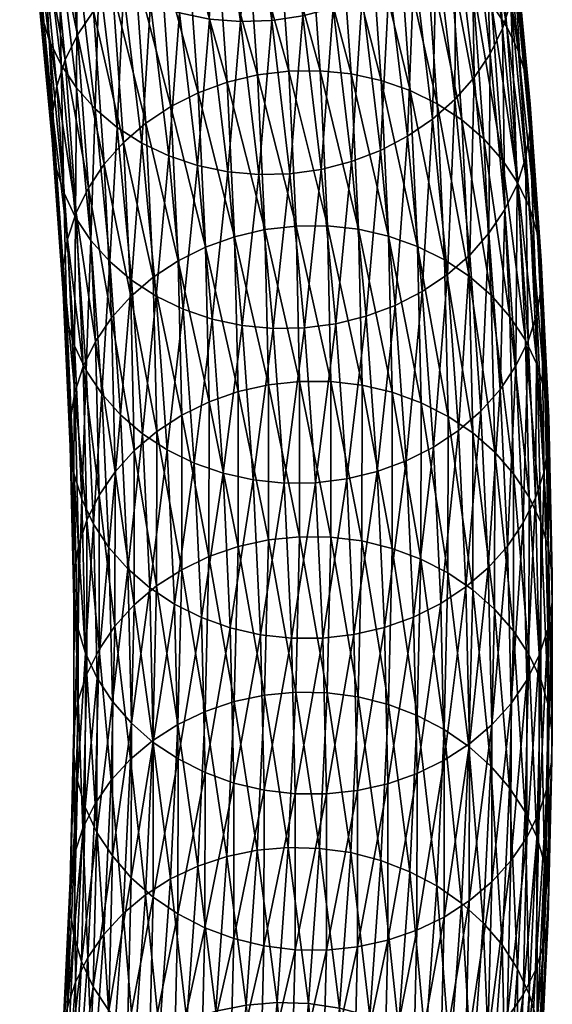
# Model space of a CAD drawing. Header units: centimetres. Extents: x -1886 to 2760, y -2774 to 68.
# Tile 53 of 77: x 2.822 to 3.194, y 63.649 to 64.337. Entities that reach past the tile are written whole.
import ezdxf

# ---------------------------------------------------------------- set-up
doc = ezdxf.new("R2010")
doc.units = ezdxf.units.CM
doc.layers.get('0').update_dxf_attribs({"true_color": 0x086e87})

msp = doc.modelspace()

# ---------------------------------------------------------------- meshes
at = {"color": 9, "true_color": 0xc1c1c1}
mesh = msp.add_polyface(dxfattribs=at)
corners = [(3.14743, 64.53195, -1127.55457), (3.16035, 64.42358, -1127.43677), (3.16579, 64.40549, -1127.44165), (3.15286, 64.51389, -1127.55945), (3.16842, 64.38683, -1127.44653), (3.15549, 64.49525, -1127.56433), (3.16521, 64.34916, -1127.45605), (3.15229, 64.45754, -1127.57373), (3.15531, 64.47636, -1127.56921), (3.13983, 64.58413, -1127.68652), (3.16824, 64.36795, -1127.45142), (3.14001, 64.60303, -1127.68176), (3.15932, 64.3308, -1127.46045), (3.1464, 64.43912, -1127.57812), (3.13681, 64.56527, -1127.69116), (3.13093, 64.54679, -1127.69543), (3.13783, 64.42139, -1127.58215), (3.12237, 64.52898, -1127.69946), (3.11329, 64.38921, -1127.58899), (3.09787, 64.49659, -1127.70605), (3.11129, 64.51215, -1127.703), (3.12673, 64.40466, -1127.58582), (3.07993, 64.6032, -1127.82263), (3.08226, 64.4826, -1127.70862), (3.06435, 64.58908, -1127.82495), (3.0648, 64.4704, -1127.71057), (3.09766, 64.37536, -1127.59167), (3.08018, 64.36329, -1127.59387), (3.04088, 64.34527, -1127.59619), (3.02555, 64.45206, -1127.71252), (3.04579, 64.46014, -1127.71191), (3.06115, 64.3532, -1127.59534), (3.00771, 64.55807, -1127.82849), (3.02793, 64.56631, -1127.828), (3.04691, 64.57672, -1127.82678), (3.00439, 64.44633, -1127.71265), (2.98659, 64.55216, -1127.82837), (2.98271, 64.44298, -1127.71204), (2.96493, 64.54865, -1127.82764), (3.01971, 64.3397, -1127.59644), (2.99799, 64.33652, -1127.59607), (3.08277, 64.60339, -1127.53271), (3.09565, 64.49548, -1127.41553), (3.1129, 64.48446, -1127.41907), (3.10001, 64.5925, -1127.5365), (3.1282, 64.4715, -1127.4231), (3.1153, 64.57964, -1127.54065), (3.14136, 64.45685, -1127.42749), (3.13922, 64.54911, -1127.54968), (3.15214, 64.44078, -1127.43201), (3.12844, 64.56509, -1127.54504), (2.97027, 64.51379, -1127.40515), (2.98049, 64.40632, -1127.28857), (3.00223, 64.40916, -1127.2887), (2.99201, 64.51679, -1127.4054), (3.04583, 64.40753, -1127.29065), (3.03557, 64.5155, -1127.40771), (3.0139, 64.51738, -1127.40625), (3.02414, 64.40958, -1127.28931), (3.06692, 64.40301, -1127.29248), (3.05664, 64.51113, -1127.40967), (3.08707, 64.39613, -1127.29492), (3.07678, 64.50442, -1127.41235), (3.12322, 64.37591, -1127.30139), (3.10595, 64.38705, -1127.29797), (3.13853, 64.36282, -1127.3053), (3.15169, 64.34808, -1127.30957), (3.16248, 64.33194, -1127.31396)]
mesh.append_faces([[corners[k] for k in face] for face in [(0, 1, 2), (2, 3, 0), (3, 2, 4), (4, 5, 3), (6, 7, 8), (9, 8, 7), (10, 8, 5), (5, 4, 10), (11, 5, 8), (12, 13, 7), (14, 7, 13), (13, 15, 14), (15, 13, 16), (16, 17, 15), (18, 19, 20), (20, 21, 18), (21, 20, 17), (17, 16, 21), (22, 19, 23), (24, 23, 25), (19, 18, 26), (26, 23, 19), (23, 26, 27), (27, 25, 23), (28, 29, 30), (31, 30, 25), (29, 32, 33), (33, 30, 29), (34, 25, 30), (32, 29, 35), (35, 36, 32), (36, 35, 37), (37, 38, 36), (39, 35, 29), (40, 37, 35), (41, 42, 43), (44, 43, 45), (46, 45, 47), (1, 0, 48), (48, 49, 1), (49, 48, 50), (50, 47, 49), (51, 52, 53), (53, 54, 51), (55, 56, 57), (57, 58, 55), (58, 57, 54), (54, 53, 58), (56, 55, 59), (59, 60, 56), (60, 59, 61), (61, 62, 60), (63, 43, 42), (42, 64, 63), (64, 42, 62), (62, 61, 64), (43, 63, 65), (65, 45, 43), (66, 47, 45), (67, 49, 47)]], dxfattribs={"vtx2": -1, "color": 9})
mesh = msp.add_polyface(dxfattribs=at)
corners = [(3.15531, 64.47636, -1127.56921), (3.16824, 64.36795, -1127.45142), (3.16521, 64.34916, -1127.45605), (3.15229, 64.45754, -1127.57373), (3.15932, 64.3308, -1127.46045), (3.1464, 64.43912, -1127.57812), (3.15073, 64.31314, -1127.4646), (3.13783, 64.42139, -1127.58215), (3.12617, 64.28116, -1127.47168), (3.11329, 64.38921, -1127.58899), (3.12673, 64.40466, -1127.58582), (3.13963, 64.29649, -1127.46838), (3.11053, 64.26743, -1127.47449), (3.09766, 64.37536, -1127.59167), (3.09303, 64.2555, -1127.47668), (3.08018, 64.36329, -1127.59387), (3.05369, 64.23779, -1127.47949), (3.04088, 64.34527, -1127.59619), (3.06115, 64.3532, -1127.59534), (3.07398, 64.24556, -1127.47839), (3.04579, 64.46014, -1127.71191), (3.0648, 64.4704, -1127.71057), (3.0325, 64.23238, -1127.47986), (3.01971, 64.3397, -1127.59644), (3.01077, 64.22937, -1127.47961), (2.99799, 64.33652, -1127.59607), (3.02555, 64.45206, -1127.71252), (3.00439, 64.44633, -1127.71265), (3.16035, 64.42358, -1127.43677), (3.1707, 64.31467, -1127.31873), (3.17614, 64.29654, -1127.32361), (3.16579, 64.40549, -1127.44165), (3.18389, 64.18716, -1127.20508), (3.17877, 64.27787, -1127.32837), (3.16842, 64.38683, -1127.44653), (3.17555, 64.24023, -1127.33789), (3.17859, 64.259, -1127.33325), (3.16966, 64.22191, -1127.34241), (3.16107, 64.20432, -1127.34656), (3.14995, 64.18777, -1127.35046), (3.03693, 64.19287, -1127.05469), (3.03182, 64.30137, -1127.17212), (3.0099, 64.30112, -1127.17163), (3.05352, 64.29916, -1127.17322), (3.04583, 64.40753, -1127.29065), (3.02414, 64.40958, -1127.28931), (3.00223, 64.40916, -1127.2887), (3.07462, 64.29448, -1127.17493), (3.06692, 64.40301, -1127.29248), (3.09478, 64.28745, -1127.17725), (3.08707, 64.39613, -1127.29492), (3.13095, 64.26694, -1127.18335), (3.12322, 64.37591, -1127.30139), (3.10595, 64.38705, -1127.29797), (3.11367, 64.27823, -1127.18005), (3.14627, 64.25375, -1127.18713), (3.13853, 64.36282, -1127.3053), (3.1282, 64.4715, -1127.4231), (3.15169, 64.34808, -1127.30957), (3.15944, 64.2389, -1127.19128), (3.15214, 64.44078, -1127.43201), (3.16248, 64.33194, -1127.31396), (3.14136, 64.45685, -1127.42749), (3.17846, 64.20534, -1127.20032), (3.17023, 64.22267, -1127.19568)]
mesh.append_faces([[corners[k] for k in face] for face in [(0, 1, 2), (3, 2, 4), (5, 4, 6), (6, 7, 5), (8, 9, 10), (10, 11, 8), (11, 10, 7), (7, 6, 11), (9, 8, 12), (12, 13, 9), (13, 12, 14), (14, 15, 13), (16, 17, 18), (18, 19, 16), (20, 18, 17), (19, 18, 15), (15, 14, 19), (21, 15, 18), (17, 16, 22), (22, 23, 17), (23, 22, 24), (24, 25, 23), (26, 17, 23), (27, 23, 25), (28, 29, 30), (30, 31, 28), (32, 30, 29), (31, 30, 33), (33, 34, 31), (35, 2, 1), (1, 36, 35), (36, 1, 34), (34, 33, 36), (2, 35, 37), (37, 4, 2), (38, 6, 4), (39, 11, 6), (40, 41, 42), (43, 44, 45), (45, 41, 43), (41, 45, 46), (46, 42, 41), (44, 43, 47), (47, 48, 44), (48, 47, 49), (49, 50, 48), (51, 52, 53), (53, 54, 51), (54, 53, 50), (50, 49, 54), (52, 51, 55), (55, 56, 52), (57, 56, 58), (56, 55, 59), (59, 58, 56), (29, 28, 60), (60, 61, 29), (62, 58, 61), (63, 29, 61), (64, 61, 58), (58, 59, 64)]], dxfattribs={"vtx2": -1, "color": 9})
mesh = msp.add_polyface(dxfattribs=at)
corners = [(2.9672, 64.23067, -1127.47729), (2.95447, 64.33748, -1127.59338), (2.97612, 64.33577, -1127.59509), (2.96086, 64.44206, -1127.71082), (2.98888, 64.22879, -1127.47876), (2.99799, 64.33652, -1127.59607), (2.98271, 64.44298, -1127.71204), (2.94613, 64.23503, -1127.47522), (2.93342, 64.34169, -1127.59119), (2.92599, 64.24174, -1127.47266), (2.9133, 64.34825, -1127.58838), (2.93923, 64.44361, -1127.70898), (2.9182, 64.44765, -1127.70654), (2.88987, 64.2617, -1127.46594), (2.87721, 64.36794, -1127.5813), (2.89445, 64.35705, -1127.58508), (2.90713, 64.25069, -1127.46948), (2.87927, 64.46274, -1127.7002), (2.8981, 64.45407, -1127.70361), (2.87457, 64.27467, -1127.46191), (2.86191, 64.3808, -1127.57715), (2.86142, 64.28931, -1127.45752), (2.84878, 64.39535, -1127.57275), (2.84242, 64.32259, -1127.44812), (2.82979, 64.42849, -1127.56323), (2.838, 64.41133, -1127.56799), (2.85063, 64.30537, -1127.453), (2.83698, 64.34068, -1127.44336), (2.82436, 64.44655, -1127.55835), (2.83435, 64.35932, -1127.43848), (2.82173, 64.46519, -1127.55347), (2.83454, 64.3782, -1127.43359), (2.85253, 64.21612, -1127.33276), (2.84709, 64.23425, -1127.32788), (2.84446, 64.25291, -1127.323), (2.84767, 64.29056, -1127.31348), (2.83756, 64.397, -1127.42896), (2.84464, 64.27179, -1127.31824), (2.85357, 64.30888, -1127.30908), (2.84346, 64.41537, -1127.42456), (2.86115, 64.20196, -1127.19324), (2.86216, 64.32647, -1127.30481), (2.85204, 64.43302, -1127.42041), (2.86975, 64.21948, -1127.18896), (2.86315, 64.44967, -1127.41663), (2.87328, 64.34303, -1127.30103), (2.88674, 64.35825, -1127.29761), (2.89435, 64.25109, -1127.18152), (2.88087, 64.23596, -1127.18506), (2.8766, 64.465, -1127.41333), (2.90239, 64.37186, -1127.29468), (2.91001, 64.26458, -1127.17847), (2.92753, 64.27625, -1127.1759), (2.91991, 64.38366, -1127.29224), (2.96692, 64.29336, -1127.17261), (2.95927, 64.40107, -1127.28918), (2.93898, 64.39346, -1127.29041), (2.94661, 64.2859, -1127.17395), (2.98814, 64.29845, -1127.17175), (2.98049, 64.40632, -1127.28857), (3.0099, 64.30112, -1127.17163), (3.00223, 64.40916, -1127.2887)]
mesh.append_faces([[corners[k] for k in face] for face in [(0, 1, 2), (3, 2, 1), (4, 2, 5), (2, 3, 6), (6, 5, 2), (1, 0, 7), (7, 8, 1), (8, 7, 9), (9, 10, 8), (11, 1, 8), (12, 8, 10), (13, 14, 15), (15, 16, 13), (17, 15, 14), (16, 15, 10), (10, 9, 16), (18, 10, 15), (14, 13, 19), (19, 20, 14), (20, 19, 21), (21, 22, 20), (23, 24, 25), (25, 26, 23), (26, 25, 22), (22, 21, 26), (24, 23, 27), (27, 28, 24), (28, 27, 29), (30, 29, 31), (32, 23, 26), (33, 27, 23), (27, 33, 34), (34, 29, 27), (35, 36, 31), (31, 37, 35), (37, 31, 29), (29, 34, 37), (36, 35, 38), (38, 39, 36), (40, 38, 35), (39, 38, 41), (41, 42, 39), (43, 41, 38), (44, 45, 46), (42, 41, 45), (47, 46, 45), (45, 48, 47), (48, 45, 41), (49, 46, 50), (46, 47, 51), (51, 50, 46), (50, 51, 52), (52, 53, 50), (54, 55, 56), (56, 57, 54), (57, 56, 53), (53, 52, 57), (55, 54, 58), (58, 59, 55), (59, 58, 60), (60, 61, 59)]], dxfattribs={"vtx2": -1, "color": 9})
mesh = msp.add_polyface(dxfattribs=at)
corners = [(2.97612, 64.33577, -1127.59509), (2.98888, 64.22879, -1127.47876), (2.9672, 64.23067, -1127.47729), (2.99799, 64.33652, -1127.59607), (3.01077, 64.22937, -1127.47961), (2.9774, 64.12326, -1127.36084), (2.99909, 64.12122, -1127.36218), (2.95631, 64.12778, -1127.35901), (2.94613, 64.23503, -1127.47522), (2.93616, 64.13466, -1127.35657), (2.92599, 64.24174, -1127.47266), (2.90001, 64.15488, -1127.3501), (2.88987, 64.2617, -1127.46594), (2.90713, 64.25069, -1127.46948), (2.91728, 64.14374, -1127.35352), (2.8847, 64.16796, -1127.34619), (2.87457, 64.27467, -1127.46191), (2.89229, 64.06078, -1127.2301), (2.87154, 64.18271, -1127.34192), (2.86142, 64.28931, -1127.45752), (2.87913, 64.07562, -1127.22595), (2.85063, 64.30537, -1127.453), (2.86075, 64.19884, -1127.3374), (2.85253, 64.21612, -1127.33276), (2.86011, 64.10918, -1127.21692), (2.86833, 64.09185, -1127.22156), (2.84242, 64.32259, -1127.44812), (2.84709, 64.23425, -1127.32788), (2.85467, 64.12736, -1127.21216), (2.85203, 64.14605, -1127.20728), (2.84446, 64.25291, -1127.323), (2.86029, 64.07645, -1127.08167), (2.85525, 64.18368, -1127.19775), (2.85222, 64.16493, -1127.20251), (2.84767, 64.29056, -1127.31348), (2.84464, 64.27179, -1127.31824), (2.86115, 64.20196, -1127.19324), (2.85357, 64.30888, -1127.30908), (2.86975, 64.21948, -1127.18896), (2.8662, 64.0947, -1127.07715), (2.8748, 64.11217, -1127.07275), (2.8994, 64.1436, -1127.06519), (2.89435, 64.25109, -1127.18152), (2.88087, 64.23596, -1127.18506), (2.88592, 64.12857, -1127.06873), (2.86216, 64.32647, -1127.30481), (2.93511, 64.06058, -1126.94226), (2.9326, 64.16852, -1127.05933), (2.91507, 64.15698, -1127.06201), (2.91001, 64.26458, -1127.17847), (2.92753, 64.27625, -1127.1759), (2.97451, 64.07713, -1126.93835), (2.972, 64.18535, -1127.05554), (2.95168, 64.17803, -1127.05713), (2.96692, 64.29336, -1127.17261), (2.94661, 64.2859, -1127.17395), (2.95419, 64.06996, -1126.94006), (2.99575, 64.08189, -1126.93726), (2.99323, 64.19027, -1127.05469), (2.98814, 64.29845, -1127.17175), (3.015, 64.19279, -1127.05432)]
mesh.append_faces([[corners[k] for k in face] for face in [(0, 1, 2), (3, 4, 1), (5, 2, 1), (1, 6, 5), (6, 1, 4), (2, 5, 7), (7, 8, 2), (8, 7, 9), (9, 10, 8), (11, 12, 13), (13, 14, 11), (14, 13, 10), (10, 9, 14), (12, 11, 15), (15, 16, 12), (17, 15, 11), (16, 15, 18), (18, 19, 16), (20, 18, 15), (21, 22, 23), (22, 21, 19), (19, 18, 22), (24, 23, 22), (22, 25, 24), (25, 22, 18), (26, 23, 27), (23, 24, 28), (28, 27, 23), (27, 28, 29), (29, 30, 27), (31, 32, 33), (32, 34, 35), (35, 33, 32), (33, 35, 30), (30, 29, 33), (34, 32, 36), (37, 36, 38), (39, 36, 32), (36, 39, 40), (40, 38, 36), (41, 42, 43), (43, 44, 41), (44, 43, 38), (38, 40, 44), (45, 38, 43), (46, 47, 48), (42, 41, 48), (48, 49, 42), (49, 48, 47), (47, 50, 49), (51, 52, 53), (52, 54, 55), (55, 53, 52), (56, 53, 47), (53, 55, 50), (50, 47, 53), (57, 58, 52), (54, 52, 58), (58, 59, 54), (59, 58, 60)]], dxfattribs={"vtx2": -1, "color": 9})
mesh = msp.add_polyface(dxfattribs=at)
corners = [(3.1707, 64.31467, -1127.31873), (3.17846, 64.20534, -1127.20032), (3.18389, 64.18716, -1127.20508), (3.17614, 64.29654, -1127.32361), (3.18653, 64.16847, -1127.20996), (3.17877, 64.27787, -1127.32837), (3.18905, 64.07746, -1127.0863), (3.19169, 64.05874, -1127.09106), (3.18331, 64.13085, -1127.21948), (3.17555, 64.24023, -1127.33789), (3.17859, 64.259, -1127.33325), (3.18635, 64.14959, -1127.21472), (3.17741, 64.11256, -1127.224), (3.16966, 64.22191, -1127.34241), (3.15932, 64.3308, -1127.46045), (3.16107, 64.20432, -1127.34656), (3.16881, 64.09505, -1127.22827), (3.13648, 64.17254, -1127.35388), (3.12617, 64.28116, -1127.47168), (3.13963, 64.29649, -1127.46838), (3.14995, 64.18777, -1127.35046), (3.15073, 64.31314, -1127.4646), (3.14422, 64.06344, -1127.23572), (3.15769, 64.07857, -1127.23218), (3.12083, 64.15893, -1127.35681), (3.11053, 64.26743, -1127.47449), (3.12856, 64.04995, -1127.23877), (3.10332, 64.14713, -1127.35925), (3.09303, 64.2555, -1127.47668), (3.06395, 64.12972, -1127.3623), (3.05369, 64.23779, -1127.47949), (3.07398, 64.24556, -1127.47839), (3.08425, 64.13734, -1127.36108), (3.04274, 64.12448, -1127.36292), (3.0325, 64.23238, -1127.47986), (3.02099, 64.12164, -1127.36279), (3.01077, 64.22937, -1127.47961), (2.99909, 64.12122, -1127.36218), (3.01752, 64.08425, -1126.93665), (3.015, 64.19279, -1127.05432), (2.99323, 64.19027, -1127.05469), (3.0099, 64.30112, -1127.17163), (2.98814, 64.29845, -1127.17175), (3.06116, 64.08163, -1126.93762), (3.05863, 64.1905, -1127.05554), (3.03693, 64.19287, -1127.05469), (3.05352, 64.29916, -1127.17322), (3.03182, 64.30137, -1127.17212), (3.03945, 64.08417, -1126.93689), (3.08227, 64.07662, -1126.93896), (3.07974, 64.18565, -1127.05713), (3.10245, 64.06929, -1126.94092), (3.09991, 64.17847, -1127.0592), (3.07462, 64.29448, -1127.17493), (3.09478, 64.28745, -1127.17725), (3.13609, 64.15768, -1127.06506), (3.13095, 64.26694, -1127.18335), (3.11367, 64.27823, -1127.18005), (3.1188, 64.1691, -1127.06189), (3.12134, 64.05977, -1126.94336), (3.15142, 64.14436, -1127.06873), (3.14627, 64.25375, -1127.18713), (3.16459, 64.1294, -1127.07263), (3.15944, 64.2389, -1127.19128), (3.18361, 64.09568, -1127.08154), (3.17023, 64.22267, -1127.19568), (3.17539, 64.11309, -1127.07703), (3.16248, 64.33194, -1127.31396)]
mesh.append_faces([[corners[k] for k in face] for face in [(0, 1, 2), (3, 2, 4), (4, 5, 3), (6, 2, 1), (7, 4, 2), (8, 9, 10), (10, 11, 8), (11, 10, 5), (5, 4, 11), (9, 8, 12), (12, 13, 9), (14, 13, 15), (13, 12, 16), (16, 15, 13), (17, 18, 19), (19, 20, 17), (21, 15, 20), (22, 17, 20), (23, 20, 15), (18, 17, 24), (24, 25, 18), (26, 24, 17), (25, 24, 27), (27, 28, 25), (29, 30, 31), (31, 32, 29), (32, 31, 28), (28, 27, 32), (30, 29, 33), (33, 34, 30), (34, 33, 35), (35, 36, 34), (36, 35, 37), (38, 39, 40), (39, 41, 42), (43, 44, 45), (44, 46, 47), (47, 45, 44), (48, 45, 39), (41, 39, 45), (49, 50, 44), (51, 52, 50), (46, 44, 50), (50, 53, 46), (53, 50, 52), (52, 54, 53), (55, 56, 57), (57, 58, 55), (59, 58, 52), (58, 57, 54), (54, 52, 58), (56, 55, 60), (60, 61, 56), (61, 60, 62), (62, 63, 61), (64, 1, 65), (65, 66, 64), (66, 65, 63), (63, 62, 66), (67, 65, 1)]], dxfattribs={"vtx2": -1, "color": 9})
mesh = msp.add_polyface(dxfattribs=at)
corners = [(3.18361, 64.09568, -1127.08154), (3.18616, 63.98581, -1126.9624), (3.19161, 63.96753, -1126.96716), (3.18905, 64.07746, -1127.0863), (3.19425, 63.94878, -1126.97192), (3.19169, 64.05874, -1127.09106), (3.17846, 64.20534, -1127.20032), (3.18389, 64.18716, -1127.20508), (3.18847, 64.02112, -1127.10059), (3.18331, 64.13085, -1127.21948), (3.18635, 64.14959, -1127.21472), (3.19151, 64.03985, -1127.09583), (3.19406, 63.92987, -1126.97668), (3.18653, 64.16847, -1127.20996), (3.18257, 64.00288, -1127.1051), (3.17741, 64.11256, -1127.224), (3.17397, 63.98541, -1127.1095), (3.16881, 64.09505, -1127.22827), (3.14936, 63.95398, -1127.11707), (3.14422, 64.06344, -1127.23572), (3.15769, 64.07857, -1127.23218), (3.16284, 63.96901, -1127.11353), (3.14995, 64.18777, -1127.35046), (3.16107, 64.20432, -1127.34656), (3.13648, 64.17254, -1127.35388), (3.12856, 64.04995, -1127.23877), (3.12083, 64.15893, -1127.35681), (3.11103, 64.03828, -1127.24133), (3.10332, 64.14713, -1127.35925), (3.1337, 63.9406, -1127.12024), (3.11616, 63.92906, -1127.12292), (3.09708, 63.91954, -1127.12512), (3.09196, 64.02863, -1127.24329), (3.07165, 64.02117, -1127.24463), (3.06395, 64.12972, -1127.3623), (3.08425, 64.13734, -1127.36108), (3.05042, 64.01609, -1127.24548), (3.04274, 64.12448, -1127.36292), (3.02866, 64.01341, -1127.24561), (3.02099, 64.12164, -1127.36279), (3.03693, 64.19287, -1127.05469), (3.03945, 64.08417, -1126.93689), (3.06116, 64.08163, -1126.93762), (3.05863, 64.1905, -1127.05554), (3.08227, 64.07662, -1126.93896), (3.07974, 64.18565, -1127.05713), (3.10245, 64.06929, -1126.94092), (3.13863, 64.04821, -1126.94641), (3.13609, 64.15768, -1127.06506), (3.1188, 64.1691, -1127.06189), (3.12134, 64.05977, -1126.94336), (3.09991, 64.17847, -1127.0592), (3.15396, 64.03476, -1126.94983), (3.15142, 64.14436, -1127.06873), (3.16713, 64.0197, -1126.95374), (3.16459, 64.1294, -1127.07263), (3.17539, 64.11309, -1127.07703), (3.17794, 64.00329, -1126.95801), (3.0611, 63.97267, -1126.81934), (3.03939, 63.97537, -1126.81873), (3.01752, 64.08425, -1126.93665), (3.01745, 63.97562, -1126.81873), (3.08221, 63.9675, -1126.82043), (3.10238, 63.96001, -1126.82227), (3.13857, 63.93864, -1126.82751), (3.12128, 63.95034, -1126.82458), (3.1539, 63.92506, -1126.83081)]
mesh.append_faces([[corners[k] for k in face] for face in [(0, 1, 2), (2, 3, 0), (3, 2, 4), (4, 5, 3), (6, 0, 3), (7, 3, 5), (8, 9, 10), (10, 11, 8), (12, 11, 5), (11, 10, 13), (13, 5, 11), (9, 8, 14), (14, 15, 9), (15, 14, 16), (16, 17, 15), (18, 19, 20), (20, 21, 18), (21, 20, 17), (17, 16, 21), (22, 20, 19), (23, 17, 20), (24, 19, 25), (26, 25, 27), (27, 28, 26), (29, 25, 19), (30, 27, 25), (31, 32, 27), (33, 34, 35), (35, 32, 33), (32, 35, 28), (28, 27, 32), (34, 33, 36), (36, 37, 34), (37, 36, 38), (38, 39, 37), (40, 41, 42), (43, 42, 44), (45, 44, 46), (47, 48, 49), (49, 50, 47), (51, 46, 50), (48, 47, 52), (52, 53, 48), (53, 52, 54), (54, 55, 53), (1, 0, 56), (56, 57, 1), (57, 56, 55), (55, 54, 57), (58, 42, 41), (41, 59, 58), (59, 41, 60), (60, 61, 59), (42, 58, 62), (62, 44, 42), (44, 62, 63), (63, 46, 44), (64, 47, 50), (65, 50, 46), (46, 63, 65), (66, 52, 47)]], dxfattribs={"vtx2": -1, "color": 9})
mesh = msp.add_polyface(dxfattribs=at)
corners = [(2.98504, 64.01537, -1127.24402), (2.9774, 64.12326, -1127.36084), (2.99909, 64.12122, -1127.36218), (3.00674, 64.01316, -1127.24512), (3.02099, 64.12164, -1127.36279), (3.02866, 64.01341, -1127.24561), (2.96395, 64.02005, -1127.24231), (2.95631, 64.12778, -1127.35901), (2.94378, 64.02708, -1127.23999), (2.93616, 64.13466, -1127.35657), (2.91268, 63.9399, -1127.11719), (2.90762, 64.04758, -1127.23389), (2.92489, 64.0363, -1127.23718), (2.92996, 63.92848, -1127.12036), (2.90001, 64.15488, -1127.3501), (2.91728, 64.14374, -1127.35352), (2.89229, 64.06078, -1127.2301), (2.8847, 64.16796, -1127.34619), (2.87913, 64.07562, -1127.22595), (2.89735, 63.95322, -1127.11353), (2.88418, 63.96817, -1127.10962), (2.86515, 64.00189, -1127.10071), (2.86011, 64.10918, -1127.21692), (2.86833, 64.09185, -1127.22156), (2.87338, 63.98449, -1127.10522), (2.87154, 64.18271, -1127.34192), (2.85956, 63.93136, -1126.97473), (2.85707, 64.03883, -1127.09119), (2.85971, 64.02012, -1127.09595), (2.85467, 64.12736, -1127.21216), (2.85203, 64.14605, -1127.20728), (2.86279, 63.96898, -1126.96521), (2.86029, 64.07645, -1127.08167), (2.85726, 64.05772, -1127.08643), (2.85222, 64.16493, -1127.20251), (2.85975, 63.95026, -1126.96985), (2.86869, 63.9872, -1126.96057), (2.8662, 64.0947, -1127.07715), (2.87729, 64.00462, -1126.95618), (2.8748, 64.11217, -1127.07275), (2.85525, 64.18368, -1127.19775), (2.9019, 64.0359, -1126.94836), (2.8994, 64.1436, -1127.06519), (2.88592, 64.12857, -1127.06873), (2.88842, 64.02095, -1126.95215), (2.91757, 64.04916, -1126.94507), (2.91507, 64.15698, -1127.06201), (2.93511, 64.06058, -1126.94226), (2.95168, 64.17803, -1127.05713), (2.95419, 64.06996, -1126.94006), (2.97451, 64.07713, -1126.93835), (2.9326, 64.16852, -1127.05933), (2.972, 64.18535, -1127.05554), (2.99575, 64.08189, -1126.93726), (2.99323, 64.19027, -1127.05469), (3.01752, 64.08425, -1126.93665), (3.015, 64.19279, -1127.05432), (3.03945, 64.08417, -1126.93689), (2.90184, 63.92806, -1126.8313), (2.91751, 63.94123, -1126.828), (2.93504, 63.95253, -1126.82495), (2.97445, 63.9688, -1126.82068), (2.95413, 63.96178, -1126.82263), (2.99568, 63.97342, -1126.81946), (3.01745, 63.97562, -1126.81873)]
mesh.append_faces([[corners[k] for k in face] for face in [(0, 1, 2), (2, 3, 0), (3, 2, 4), (4, 5, 3), (1, 0, 6), (6, 7, 1), (7, 6, 8), (8, 9, 7), (10, 11, 12), (13, 12, 8), (11, 14, 15), (15, 12, 11), (12, 15, 9), (9, 8, 12), (14, 11, 16), (17, 16, 18), (19, 16, 11), (16, 19, 20), (20, 18, 16), (21, 22, 23), (23, 24, 21), (24, 23, 18), (18, 20, 24), (25, 18, 23), (26, 27, 28), (22, 21, 28), (28, 29, 22), (29, 28, 27), (27, 30, 29), (31, 32, 33), (34, 33, 32), (35, 33, 27), (33, 34, 30), (30, 27, 33), (32, 31, 36), (36, 37, 32), (37, 36, 38), (38, 39, 37), (40, 32, 37), (41, 42, 43), (43, 44, 41), (44, 43, 39), (39, 38, 44), (42, 41, 45), (45, 46, 42), (46, 45, 47), (48, 49, 50), (51, 47, 49), (52, 50, 53), (54, 53, 55), (56, 55, 57), (58, 41, 44), (59, 45, 41), (60, 47, 45), (61, 50, 49), (49, 62, 61), (62, 49, 47), (50, 61, 63), (63, 53, 50), (53, 63, 64), (64, 55, 53)]], dxfattribs={"vtx2": -1, "color": 9})
mesh = msp.add_polyface(dxfattribs=at)
corners = [(2.99265, 63.79851, -1127.00903), (2.99013, 63.90708, -1127.12671), (3.01184, 63.90471, -1127.12756), (2.98504, 64.01537, -1127.24402), (3.00674, 64.01316, -1127.24512), (3.01436, 63.79597, -1127.00977), (3.03377, 63.90479, -1127.12793), (3.02866, 64.01341, -1127.24561), (2.97154, 63.80352, -1127.00757), (2.96903, 63.91193, -1127.12512), (2.95136, 63.81086, -1127.00562), (2.94885, 63.91911, -1127.12305), (2.96395, 64.02005, -1127.24231), (2.94378, 64.02708, -1127.23999), (2.91518, 63.83193, -1127.00012), (2.91268, 63.9399, -1127.11719), (2.92996, 63.92848, -1127.12036), (2.92489, 64.0363, -1127.23718), (2.93246, 63.82037, -1127.00317), (2.89985, 63.84538, -1126.9967), (2.89735, 63.95322, -1127.11353), (2.88668, 63.86044, -1126.9928), (2.88418, 63.96817, -1127.10962), (2.90762, 64.04758, -1127.23389), (2.86765, 63.89433, -1126.98413), (2.86515, 64.00189, -1127.10071), (2.87338, 63.98449, -1127.10522), (2.87587, 63.87685, -1126.98853), (2.8622, 63.91261, -1126.97949), (2.85971, 64.02012, -1127.09595), (2.85956, 63.93136, -1126.97473), (2.85726, 64.05772, -1127.08643), (2.85975, 63.95026, -1126.96985), (2.86279, 63.96898, -1126.96521), (2.85707, 64.03883, -1127.09119), (2.86214, 63.80494, -1126.86255), (2.8595, 63.82373, -1126.85779), (2.86272, 63.86137, -1126.84839), (2.85969, 63.84265, -1126.85303), (2.86862, 63.87956, -1126.84375), (2.86869, 63.9872, -1126.96057), (2.87723, 63.89693, -1126.83936), (2.87729, 64.00462, -1126.95618), (2.88842, 64.02095, -1126.95215), (2.88835, 63.9132, -1126.83521), (2.90184, 63.92806, -1126.8313), (2.89922, 63.82021, -1126.71399), (2.88573, 63.80542, -1126.71777), (2.9019, 64.0359, -1126.94836), (2.91751, 63.94123, -1126.828), (2.91488, 63.83328, -1126.71045), (2.91757, 64.04916, -1126.94507), (2.93504, 63.95253, -1126.82495), (2.93242, 63.84446, -1126.7074), (2.93511, 64.06058, -1126.94226), (2.95413, 63.96178, -1126.82263), (2.97182, 63.86047, -1126.70276), (2.97445, 63.9688, -1126.82068), (2.9515, 63.85359, -1126.70483), (2.99305, 63.86494, -1126.70142), (2.99568, 63.97342, -1126.81946), (3.01482, 63.86698, -1126.70056), (3.01745, 63.97562, -1126.81873), (3.03675, 63.86657, -1126.70032)]
mesh.append_faces([[corners[k] for k in face] for face in [(0, 1, 2), (1, 3, 4), (4, 2, 1), (5, 2, 6), (2, 4, 7), (8, 9, 1), (10, 11, 9), (3, 1, 9), (9, 12, 3), (12, 9, 11), (11, 13, 12), (14, 15, 16), (17, 16, 15), (18, 16, 11), (13, 11, 16), (15, 14, 19), (19, 20, 15), (20, 19, 21), (21, 22, 20), (23, 15, 20), (24, 25, 26), (26, 27, 24), (27, 26, 22), (22, 21, 27), (25, 24, 28), (28, 29, 25), (29, 28, 30), (31, 32, 33), (34, 30, 32), (35, 28, 24), (36, 30, 28), (37, 33, 32), (32, 38, 37), (38, 32, 30), (30, 36, 38), (33, 37, 39), (39, 40, 33), (40, 39, 41), (41, 42, 40), (43, 44, 45), (44, 43, 42), (42, 41, 44), (46, 45, 44), (47, 44, 41), (48, 45, 49), (45, 46, 50), (50, 49, 45), (51, 49, 52), (49, 50, 53), (53, 52, 49), (54, 52, 55), (56, 57, 55), (55, 58, 56), (58, 55, 52), (52, 53, 58), (57, 56, 59), (59, 60, 57), (60, 59, 61), (61, 62, 60), (62, 61, 63)]], dxfattribs={"vtx2": -1, "color": 9})
mesh = msp.add_polyface(dxfattribs=at)
corners = [(3.19102, 63.91115, -1126.98145), (3.18847, 64.02112, -1127.10059), (3.19151, 64.03985, -1127.09583), (3.19406, 63.92987, -1126.97668), (3.19169, 64.05874, -1127.09106), (3.19425, 63.94878, -1126.97192), (3.18512, 63.89294, -1126.98596), (3.18257, 64.00288, -1127.1051), (3.17652, 63.87552, -1126.99036), (3.17397, 63.98541, -1127.1095), (3.15191, 63.84425, -1126.99817), (3.14936, 63.95398, -1127.11707), (3.16284, 63.96901, -1127.11353), (3.16539, 63.85919, -1126.99438), (3.13624, 63.83098, -1127.00146), (3.1337, 63.9406, -1127.12024), (3.1187, 63.81956, -1127.00427), (3.11616, 63.92906, -1127.12292), (3.14422, 64.06344, -1127.23572), (3.12856, 64.04995, -1127.23877), (3.0793, 63.80302, -1127.0083), (3.07677, 63.91224, -1127.12671), (3.09708, 63.91954, -1127.12512), (3.07165, 64.02117, -1127.24463), (3.09196, 64.02863, -1127.24329), (3.09962, 63.81018, -1127.00659), (3.11103, 64.03828, -1127.24133), (3.05806, 63.79825, -1127.0094), (3.05554, 63.90731, -1127.12756), (3.03629, 63.79589, -1127.00989), (3.03377, 63.90479, -1127.12793), (3.05042, 64.01609, -1127.24548), (3.02866, 64.01341, -1127.24561), (3.01184, 63.90471, -1127.12756), (3.18616, 63.98581, -1126.9624), (3.1861, 63.87582, -1126.84302), (3.19154, 63.85748, -1126.84766), (3.19161, 63.96753, -1126.96716), (3.19418, 63.83868, -1126.85229), (3.19096, 63.80104, -1126.86182), (3.19399, 63.81976, -1126.85706), (3.18505, 63.78285, -1126.86646), (3.05845, 63.86371, -1126.70068), (3.0611, 63.97267, -1126.81934), (3.03939, 63.97537, -1126.81873), (3.03675, 63.86657, -1126.70032), (3.01745, 63.97562, -1126.81873), (3.07956, 63.85838, -1126.70166), (3.08221, 63.9675, -1126.82043), (3.09973, 63.85073, -1126.70337), (3.10238, 63.96001, -1126.82227), (3.12134, 64.05977, -1126.94336), (3.12128, 63.95034, -1126.82458), (3.13857, 63.93864, -1126.82751), (3.13591, 63.82906, -1126.70813), (3.11862, 63.8409, -1126.70544), (3.13863, 64.04821, -1126.94641), (3.1539, 63.92506, -1126.83081), (3.15123, 63.81536, -1126.71143), (3.15396, 64.03476, -1126.94983), (3.16707, 63.90989, -1126.83459), (3.16713, 64.0197, -1126.95374), (3.1644, 63.80006, -1126.71497), (3.17794, 64.00329, -1126.95801), (3.17787, 63.89338, -1126.83862), (3.1752, 63.78346, -1126.71899)]
mesh.append_faces([[corners[k] for k in face] for face in [(0, 1, 2), (2, 3, 0), (4, 5, 3), (1, 0, 6), (6, 7, 1), (7, 6, 8), (8, 9, 7), (10, 11, 12), (12, 13, 10), (13, 12, 9), (9, 8, 13), (11, 10, 14), (14, 15, 11), (15, 14, 16), (16, 17, 15), (18, 11, 15), (19, 15, 17), (20, 21, 22), (21, 23, 24), (24, 22, 21), (25, 22, 17), (26, 17, 22), (27, 28, 21), (29, 30, 28), (23, 21, 28), (28, 31, 23), (31, 28, 30), (30, 32, 31), (32, 30, 33), (34, 35, 36), (36, 37, 34), (37, 36, 38), (38, 5, 37), (39, 0, 3), (40, 3, 5), (5, 38, 40), (41, 6, 0), (42, 43, 44), (44, 45, 42), (45, 44, 46), (43, 42, 47), (47, 48, 43), (48, 47, 49), (49, 50, 48), (51, 52, 53), (54, 53, 52), (52, 55, 54), (55, 52, 50), (50, 49, 55), (56, 53, 57), (53, 54, 58), (58, 57, 53), (59, 57, 60), (60, 61, 59), (62, 60, 57), (35, 34, 63), (63, 64, 35), (64, 63, 61), (61, 60, 64), (65, 64, 60)]], dxfattribs={"vtx2": -1, "color": 9})
mesh = msp.add_polyface(dxfattribs=at)
corners = [(3.01184, 63.90471, -1127.12756), (3.01436, 63.79597, -1127.00977), (2.99265, 63.79851, -1127.00903), (2.99013, 63.90708, -1127.12671), (2.97154, 63.80352, -1127.00757), (2.96903, 63.91193, -1127.12512), (2.95136, 63.81086, -1127.00562), (2.92996, 63.92848, -1127.12036), (2.93246, 63.82037, -1127.00317), (2.91518, 63.83193, -1127.00012), (2.94885, 63.91911, -1127.12305), (2.99258, 63.68975, -1126.89087), (3.01429, 63.68705, -1126.89148), (2.97147, 63.69492, -1126.88965), (2.95129, 63.70242, -1126.88794), (2.91511, 63.72378, -1126.88269), (2.93239, 63.71209, -1126.88562), (2.89978, 63.73735, -1126.87939), (2.89985, 63.84538, -1126.9967), (2.88661, 63.75253, -1126.87561), (2.88668, 63.86044, -1126.9928), (2.86758, 63.78659, -1126.86719), (2.86765, 63.89433, -1126.98413), (2.87587, 63.87685, -1126.98853), (2.8758, 63.76904, -1126.87146), (2.86495, 63.6788, -1126.74976), (2.87318, 63.66116, -1126.75403), (2.86214, 63.80494, -1126.86255), (2.85951, 63.6972, -1126.74524), (2.8622, 63.91261, -1126.97949), (2.8595, 63.82373, -1126.85779), (2.85688, 63.71604, -1126.7406), (2.8601, 63.75371, -1126.73108), (2.86272, 63.86137, -1126.84839), (2.85969, 63.84265, -1126.85303), (2.85707, 63.73499, -1126.73584), (2.86601, 63.77188, -1126.72656), (2.86862, 63.87956, -1126.84375), (2.87461, 63.78922, -1126.72205), (2.87723, 63.89693, -1126.83936), (2.86084, 63.66426, -1126.60889), (2.86944, 63.68156, -1126.60449), (2.89405, 63.71242, -1126.59619), (2.89922, 63.82021, -1126.71399), (2.88573, 63.80542, -1126.71777), (2.88056, 63.69771, -1126.60022), (2.88835, 63.9132, -1126.83521), (2.90971, 63.7254, -1126.59265), (2.91488, 63.83328, -1126.71045), (2.92723, 63.73648, -1126.58948), (2.93242, 63.84446, -1126.7074), (2.96662, 63.75223, -1126.58459), (2.97182, 63.86047, -1126.70276), (2.9515, 63.85359, -1126.70483), (2.94631, 63.74548, -1126.58679), (3.00184, 63.6501, -1126.46313), (3.00961, 63.75844, -1126.58203), (2.98785, 63.75655, -1126.58301), (2.99305, 63.86494, -1126.70142), (3.01482, 63.86698, -1126.70056), (3.03153, 63.75788, -1126.58154)]
mesh.append_faces([[corners[k] for k in face] for face in [(0, 1, 2), (3, 2, 4), (5, 4, 6), (7, 8, 9), (10, 6, 8), (11, 2, 1), (1, 12, 11), (2, 11, 13), (13, 4, 2), (4, 13, 14), (14, 6, 4), (15, 9, 8), (8, 16, 15), (16, 8, 6), (6, 14, 16), (9, 15, 17), (17, 18, 9), (18, 17, 19), (19, 20, 18), (21, 22, 23), (23, 24, 21), (24, 23, 20), (20, 19, 24), (25, 21, 24), (26, 24, 19), (22, 21, 27), (21, 25, 28), (28, 27, 21), (29, 27, 30), (27, 28, 31), (31, 30, 27), (32, 33, 34), (34, 35, 32), (35, 34, 30), (30, 31, 35), (33, 32, 36), (36, 37, 33), (37, 36, 38), (38, 39, 37), (40, 36, 32), (41, 38, 36), (42, 43, 44), (44, 45, 42), (45, 44, 38), (38, 41, 45), (46, 44, 43), (39, 38, 44), (43, 42, 47), (47, 48, 43), (48, 47, 49), (49, 50, 48), (51, 52, 53), (53, 54, 51), (54, 53, 50), (50, 49, 54), (55, 56, 57), (52, 51, 57), (57, 58, 52), (58, 57, 56), (56, 59, 58), (59, 56, 60)]], dxfattribs={"vtx2": -1, "color": 9})
mesh = msp.add_polyface(dxfattribs=at)
corners = [(3.09708, 63.91954, -1127.12512), (3.09962, 63.81018, -1127.00659), (3.0793, 63.80302, -1127.0083), (3.11616, 63.92906, -1127.12292), (3.1187, 63.81956, -1127.00427), (3.07677, 63.91224, -1127.12671), (3.05806, 63.79825, -1127.0094), (3.05554, 63.90731, -1127.12756), (3.03629, 63.79589, -1127.00989), (3.03377, 63.90479, -1127.12793), (3.01436, 63.79597, -1127.00977), (3.1861, 63.87582, -1126.84302), (3.18342, 63.76581, -1126.72327), (3.18887, 63.74741, -1126.72778), (3.19154, 63.85748, -1126.84766), (3.1915, 63.72857, -1126.73242), (3.19418, 63.83868, -1126.85229), (3.19406, 63.92987, -1126.97668), (3.19399, 63.81976, -1126.85706), (3.19096, 63.80104, -1126.86182), (3.18828, 63.6909, -1126.74194), (3.19132, 63.70963, -1126.73718), (3.19102, 63.91115, -1126.98145), (3.18505, 63.78285, -1126.86646), (3.18238, 63.67273, -1126.74658), (3.18512, 63.89294, -1126.98596), (3.17645, 63.76548, -1126.87085), (3.17652, 63.87552, -1126.99036), (3.17378, 63.6554, -1126.75098), (3.15184, 63.73436, -1126.87878), (3.15191, 63.84425, -1126.99817), (3.16539, 63.85919, -1126.99438), (3.16532, 63.74922, -1126.875), (3.13617, 63.72119, -1126.8822), (3.13624, 63.83098, -1127.00146), (3.11863, 63.70989, -1126.88513), (3.07923, 63.69362, -1126.8894), (3.09955, 63.70064, -1126.88757), (3.05799, 63.689, -1126.89075), (3.03622, 63.68681, -1126.89136), (3.01429, 63.68705, -1126.89148), (3.05323, 63.75486, -1126.58179), (3.05845, 63.86371, -1126.70068), (3.03675, 63.86657, -1126.70032), (3.03153, 63.75788, -1126.58154), (3.02375, 63.64938, -1126.46252), (3.00961, 63.75844, -1126.58203), (3.01482, 63.86698, -1126.70056), (3.07433, 63.74936, -1126.58264), (3.07956, 63.85838, -1126.70166), (3.09449, 63.74155, -1126.58411), (3.09973, 63.85073, -1126.70337), (3.13065, 63.7196, -1126.58862), (3.13591, 63.82906, -1126.70813), (3.11862, 63.8409, -1126.70544), (3.11338, 63.73158, -1126.58606), (3.1539, 63.92506, -1126.83081), (3.15123, 63.81536, -1126.71143), (3.1644, 63.80006, -1126.71497), (3.14598, 63.70576, -1126.59167), (3.15914, 63.69034, -1126.59521), (3.17815, 63.6559, -1126.60327), (3.1752, 63.78346, -1126.71899), (3.16993, 63.67363, -1126.599), (3.17787, 63.89338, -1126.83862), (3.16707, 63.90989, -1126.83459)]
mesh.append_faces([[corners[k] for k in face] for face in [(0, 1, 2), (3, 4, 1), (5, 2, 6), (7, 6, 8), (9, 8, 10), (11, 12, 13), (13, 14, 11), (14, 13, 15), (15, 16, 14), (17, 18, 19), (20, 19, 18), (18, 21, 20), (21, 18, 16), (16, 15, 21), (22, 19, 23), (19, 20, 24), (24, 23, 19), (25, 23, 26), (26, 27, 25), (28, 26, 23), (29, 30, 31), (31, 32, 29), (32, 31, 27), (27, 26, 32), (30, 29, 33), (33, 34, 30), (34, 33, 35), (35, 4, 34), (36, 2, 1), (1, 37, 36), (37, 1, 4), (4, 35, 37), (2, 36, 38), (38, 6, 2), (6, 38, 39), (39, 8, 6), (40, 10, 8), (8, 39, 40), (41, 42, 43), (43, 44, 41), (45, 44, 46), (44, 43, 47), (42, 41, 48), (48, 49, 42), (49, 48, 50), (50, 51, 49), (52, 53, 54), (54, 55, 52), (55, 54, 51), (51, 50, 55), (56, 57, 58), (53, 52, 59), (59, 57, 53), (57, 59, 60), (60, 58, 57), (61, 12, 62), (63, 62, 58), (58, 60, 63), (12, 11, 64), (64, 62, 12), (65, 58, 62)]], dxfattribs={"vtx2": -1, "color": 9})
mesh = msp.add_polyface(dxfattribs=at)
corners = [(3.17572, 63.52762, -1126.48718), (3.18359, 63.63742, -1126.60767), (3.17815, 63.6559, -1126.60327), (3.17835, 63.50867, -1126.4917), (3.18623, 63.61853, -1126.6123), (3.18342, 63.76581, -1126.72327), (3.18887, 63.74741, -1126.72778), (3.1915, 63.72857, -1126.73242), (3.183, 63.58083, -1126.6217), (3.18828, 63.6909, -1126.74194), (3.19132, 63.70963, -1126.73718), (3.18604, 63.59956, -1126.61694), (3.18505, 63.78285, -1126.86646), (3.18238, 63.67273, -1126.74658), (3.17378, 63.6554, -1126.75098), (3.1771, 63.56266, -1126.62634), (3.1685, 63.54536, -1126.63086), (3.14389, 63.5145, -1126.63904), (3.14917, 63.6244, -1126.75916), (3.16265, 63.63919, -1126.75525), (3.15737, 63.52921, -1126.63513), (3.15184, 63.73436, -1126.87878), (3.16532, 63.74922, -1126.875), (3.17645, 63.76548, -1126.87085), (3.1335, 63.61134, -1126.76257), (3.13617, 63.72119, -1126.8822), (3.11597, 63.60015, -1126.76562), (3.11863, 63.70989, -1126.88513), (3.12823, 63.50152, -1126.6427), (3.07657, 63.58414, -1126.77026), (3.07923, 63.69362, -1126.8894), (3.09955, 63.70064, -1126.88757), (3.09688, 63.59103, -1126.76819), (3.05533, 63.57968, -1126.77173), (3.05799, 63.689, -1126.89075), (3.03356, 63.57764, -1126.77258), (3.03622, 63.68681, -1126.89136), (3.01164, 63.57804, -1126.77271), (3.01429, 63.68705, -1126.89148), (3.04544, 63.6462, -1126.46265), (3.05323, 63.75486, -1126.58179), (3.03153, 63.75788, -1126.58154), (3.02375, 63.64938, -1126.46252), (3.06653, 63.64055, -1126.46326), (3.07433, 63.74936, -1126.58264), (3.08668, 63.63258, -1126.4646), (3.09449, 63.74155, -1126.58411), (3.12282, 63.61033, -1126.46875), (3.13065, 63.7196, -1126.58862), (3.11338, 63.73158, -1126.58606), (3.10556, 63.62246, -1126.46643), (3.13813, 63.59635, -1126.47168), (3.14598, 63.70576, -1126.59167), (3.15129, 63.58082, -1126.47498), (3.15914, 63.69034, -1126.59521), (3.17029, 63.54617, -1126.48279), (3.16993, 63.67363, -1126.599), (3.16208, 63.564, -1126.47876), (3.1752, 63.78346, -1126.71899), (3.03509, 63.53785, -1126.34314), (3.05617, 63.53204, -1126.34363), (3.0763, 63.52392, -1126.34473), (3.11242, 63.50136, -1126.34863), (3.09517, 63.51364, -1126.34631)]
mesh.append_faces([[corners[k] for k in face] for face in [(0, 1, 2), (3, 4, 1), (5, 2, 1), (1, 6, 5), (6, 1, 4), (4, 7, 6), (8, 9, 10), (10, 11, 8), (11, 10, 7), (7, 4, 11), (12, 13, 14), (9, 8, 15), (15, 13, 9), (13, 15, 16), (16, 14, 13), (17, 18, 19), (20, 19, 14), (18, 21, 22), (22, 19, 18), (19, 22, 23), (23, 14, 19), (21, 18, 24), (24, 25, 21), (25, 24, 26), (26, 27, 25), (28, 24, 18), (29, 30, 31), (31, 32, 29), (32, 31, 27), (27, 26, 32), (30, 29, 33), (33, 34, 30), (34, 33, 35), (35, 36, 34), (37, 38, 36), (36, 35, 37), (39, 40, 41), (41, 42, 39), (40, 39, 43), (43, 44, 40), (44, 43, 45), (45, 46, 44), (47, 48, 49), (49, 50, 47), (50, 49, 46), (46, 45, 50), (48, 47, 51), (51, 52, 48), (52, 51, 53), (53, 54, 52), (55, 2, 56), (56, 57, 55), (58, 56, 2), (57, 56, 54), (54, 53, 57), (59, 39, 42), (60, 43, 39), (61, 45, 43), (62, 47, 50), (63, 50, 45)]], dxfattribs={"vtx2": -1, "color": 9})
mesh = msp.add_polyface(dxfattribs=at)
corners = [(2.98993, 63.5809, -1126.77234), (2.99258, 63.68975, -1126.89087), (3.01429, 63.68705, -1126.89148), (3.01164, 63.57804, -1126.77271), (2.96882, 63.58624, -1126.77136), (2.97147, 63.69492, -1126.88965), (2.94865, 63.59389, -1126.76978), (2.95129, 63.70242, -1126.88794), (2.91248, 63.61555, -1126.76489), (2.91511, 63.72378, -1126.88269), (2.93239, 63.71209, -1126.88562), (2.92976, 63.60371, -1126.76758), (2.89715, 63.62925, -1126.76172), (2.89978, 63.73735, -1126.87939), (2.88398, 63.64455, -1126.75806), (2.88661, 63.75253, -1126.87561), (2.89196, 63.52117, -1126.64355), (2.8788, 63.53658, -1126.64014), (2.85978, 63.57103, -1126.63208), (2.86495, 63.6788, -1126.74976), (2.87318, 63.66116, -1126.75403), (2.868, 63.5533, -1126.63623), (2.8758, 63.76904, -1126.87146), (2.85435, 63.5895, -1126.62756), (2.85951, 63.6972, -1126.74524), (2.85171, 63.60839, -1126.62305), (2.85688, 63.71604, -1126.7406), (2.84723, 63.53863, -1126.49573), (2.85494, 63.6461, -1126.61353), (2.8519, 63.62737, -1126.61829), (2.8601, 63.75371, -1126.73108), (2.85707, 63.73499, -1126.73584), (2.84419, 63.51988, -1126.50037), (2.85313, 63.55679, -1126.49109), (2.86084, 63.66426, -1126.60889), (2.86173, 63.57406, -1126.48657), (2.86944, 63.68156, -1126.60449), (2.86601, 63.77188, -1126.72656), (2.88633, 63.60481, -1126.47815), (2.89405, 63.71242, -1126.59619), (2.88056, 63.69771, -1126.60022), (2.87285, 63.59016, -1126.48218), (2.90198, 63.61771, -1126.47449), (2.90971, 63.7254, -1126.59265), (2.91951, 63.62868, -1126.47119), (2.92723, 63.73648, -1126.58948), (2.95888, 63.64418, -1126.46606), (2.96662, 63.75223, -1126.58459), (2.94631, 63.74548, -1126.58679), (2.93858, 63.63757, -1126.46838), (2.98009, 63.64837, -1126.46436), (2.98785, 63.75655, -1126.58301), (3.00184, 63.6501, -1126.46313), (3.00961, 63.75844, -1126.58203), (3.02375, 63.64938, -1126.46252), (2.90924, 63.52116, -1126.35266), (2.94859, 63.53642, -1126.34717), (2.9283, 63.52993, -1126.34961), (2.96979, 63.54047, -1126.34534), (2.99152, 63.54206, -1126.34399), (3.01342, 63.54119, -1126.34326)]
mesh.append_faces([[corners[k] for k in face] for face in [(0, 1, 2), (2, 3, 0), (1, 0, 4), (4, 5, 1), (5, 4, 6), (6, 7, 5), (8, 9, 10), (10, 11, 8), (11, 10, 7), (7, 6, 11), (9, 8, 12), (12, 13, 9), (13, 12, 14), (14, 15, 13), (16, 12, 8), (17, 14, 12), (18, 19, 20), (20, 21, 18), (21, 20, 14), (14, 17, 21), (22, 20, 19), (15, 14, 20), (19, 18, 23), (23, 24, 19), (24, 23, 25), (25, 26, 24), (27, 28, 29), (28, 30, 31), (31, 29, 28), (32, 29, 25), (29, 31, 26), (26, 25, 29), (28, 27, 33), (33, 34, 28), (34, 33, 35), (35, 36, 34), (30, 28, 34), (37, 34, 36), (38, 39, 40), (40, 41, 38), (41, 40, 36), (36, 35, 41), (39, 38, 42), (42, 43, 39), (43, 42, 44), (44, 45, 43), (46, 47, 48), (48, 49, 46), (49, 48, 45), (45, 44, 49), (47, 46, 50), (50, 51, 47), (51, 50, 52), (53, 52, 54), (55, 44, 42), (56, 46, 49), (57, 49, 44), (58, 50, 46), (59, 52, 50), (60, 54, 52)]], dxfattribs={"vtx2": -1, "color": 9})
mesh = msp.add_polyface(dxfattribs=at)
corners = [(3.17815, 63.6559, -1126.60327), (3.17029, 63.54617, -1126.48279), (3.17572, 63.52762, -1126.48718), (3.18359, 63.63742, -1126.60767), (3.17835, 63.50867, -1126.4917), (3.17512, 63.47092, -1126.5011), (3.183, 63.58083, -1126.6217), (3.18604, 63.59956, -1126.61694), (3.17816, 63.48967, -1126.49634), (3.18623, 63.61853, -1126.6123), (3.16922, 63.45277, -1126.50574), (3.1771, 63.56266, -1126.62634), (3.16062, 63.43549, -1126.51025), (3.1685, 63.54536, -1126.63086), (3.13603, 63.40474, -1126.51855), (3.14389, 63.5145, -1126.63904), (3.15737, 63.52921, -1126.63513), (3.1495, 63.41939, -1126.51453), (3.16265, 63.63919, -1126.75525), (3.17378, 63.6554, -1126.75098), (3.12037, 63.39185, -1126.52234), (3.12823, 63.50152, -1126.6427), (3.10284, 63.38087, -1126.52563), (3.1107, 63.49044, -1126.64587), (3.14917, 63.6244, -1126.75916), (3.1335, 63.61134, -1126.76257), (3.11597, 63.60015, -1126.76562), (3.07131, 63.4747, -1126.65063), (3.07657, 63.58414, -1126.77026), (3.09688, 63.59103, -1126.76819), (3.09162, 63.48145, -1126.64856), (3.08378, 63.37199, -1126.52844), (3.05009, 63.47038, -1126.65222), (3.05533, 63.57968, -1126.77173), (3.02833, 63.46849, -1126.65332), (3.03356, 63.57764, -1126.77258), (3.00641, 63.46905, -1126.65369), (3.01164, 63.57804, -1126.77271), (3.15984, 63.43674, -1126.36218), (3.16526, 63.41811, -1126.36646), (3.16789, 63.39911, -1126.37085), (3.16769, 63.38005, -1126.37549), (3.02375, 63.64938, -1126.46252), (3.01342, 63.54119, -1126.34326), (3.03509, 63.53785, -1126.34314), (3.00184, 63.6501, -1126.46313), (2.99152, 63.54206, -1126.34399), (3.02221, 63.4299, -1126.22339), (3.00055, 63.43339, -1126.22363), (3.04544, 63.6462, -1126.46265), (3.05617, 63.53204, -1126.34363), (3.04327, 63.42393, -1126.22363), (3.06653, 63.64055, -1126.46326), (3.0763, 63.52392, -1126.34473), (3.06338, 63.41565, -1126.22461), (3.10556, 63.62246, -1126.46643), (3.09517, 63.51364, -1126.34631), (3.11242, 63.50136, -1126.34863), (3.08668, 63.63258, -1126.4646), (3.09946, 63.3928, -1126.22815), (3.08223, 63.40522, -1126.22607), (3.12282, 63.61033, -1126.46875), (3.12771, 63.48726, -1126.35132), (3.13813, 63.59635, -1126.47168), (3.11475, 63.37856, -1126.23071), (3.14086, 63.47159, -1126.35449), (3.15129, 63.58082, -1126.47498), (3.16208, 63.564, -1126.47876), (3.15163, 63.45466, -1126.35815)]
mesh.append_faces([[corners[k] for k in face] for face in [(0, 1, 2), (3, 2, 4), (5, 6, 7), (7, 8, 5), (8, 7, 9), (9, 4, 8), (6, 5, 10), (10, 11, 6), (11, 10, 12), (12, 13, 11), (14, 15, 16), (16, 17, 14), (18, 16, 15), (17, 16, 13), (13, 12, 17), (19, 13, 16), (20, 21, 15), (22, 23, 21), (24, 15, 21), (25, 21, 23), (23, 26, 25), (27, 28, 29), (29, 30, 27), (31, 30, 23), (30, 29, 26), (26, 23, 30), (28, 27, 32), (32, 33, 28), (33, 32, 34), (34, 35, 33), (36, 37, 35), (35, 34, 36), (1, 38, 39), (39, 2, 1), (2, 39, 40), (40, 4, 2), (41, 8, 4), (42, 43, 44), (45, 46, 43), (47, 44, 43), (43, 48, 47), (49, 44, 50), (44, 47, 51), (51, 50, 44), (52, 50, 53), (50, 51, 54), (54, 53, 50), (55, 56, 57), (58, 53, 56), (59, 57, 56), (60, 56, 53), (53, 54, 60), (61, 57, 62), (62, 63, 61), (64, 62, 57), (63, 62, 65), (65, 66, 63), (38, 1, 67), (67, 68, 38), (68, 67, 66), (66, 65, 68)]], dxfattribs={"vtx2": -1, "color": 9})

doc.saveas('drawing.dxf')
